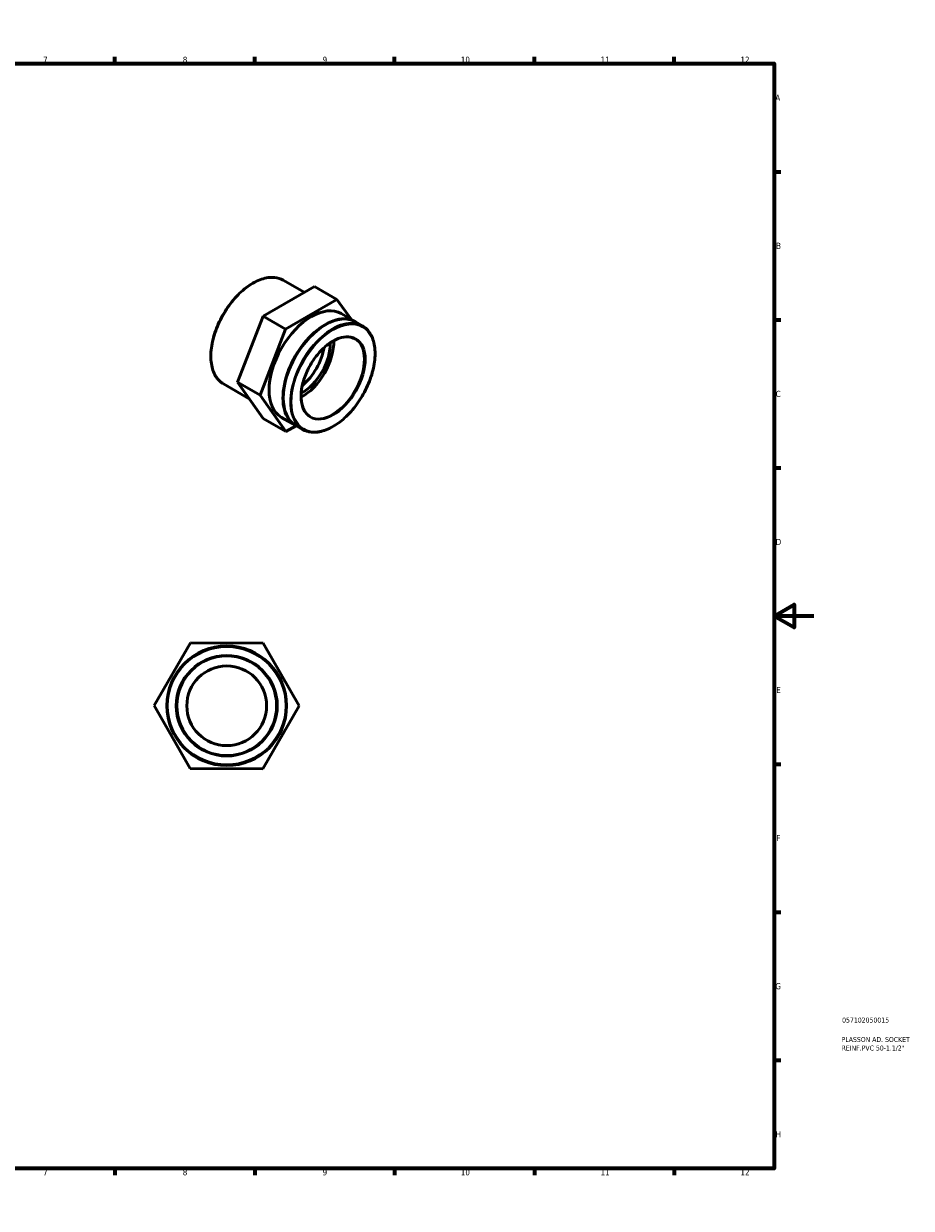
# Model space of a CAD drawing. Header units: millimetres. Extents: x 0 to 890, y 0 to 594.
# Tile 2 of 2: x 445 to 890, y 0 to 594. Entities that reach past the tile are written whole.
import ezdxf

# ---------------------------------------------------------------- set-up
doc = ezdxf.new("R2010")
doc.units = ezdxf.units.MM
for name, color, linetype, lineweight in [('Border (ANSI)', 7, 'Continuous', 70), ('Title (ISO)', 7, 'Continuous', 50), ('Visible (ANSI)', 7, 'Continuous', 50), ('Visible Narrow (ANSI)', 7, 'Continuous', 35)]:
    doc.layers.add(name, color=color, linetype=linetype, lineweight=lineweight)
doc.styles.add('Note Text (ANSI)', font='tahoma.ttf')
doc.styles.add('Note Text (ISO)', font='tahoma.ttf')

# ---------------------------------------------------------------- blocks, each defined once
blk = doc.blocks.new('Borders Default Border')
at = {"layer": 'Border (ANSI)'}
for p, q in [((70.08, 574), (70.08, 577.45)), ((140.17, 574), (140.17, 577.45)), ((210.25, 574), (210.25, 577.45)), ((280.33, 574), (280.33, 577.45)), ((350.42, 574), (350.42, 577.45)), ((490.58, 574), (490.58, 577.45)), ((560.67, 574), (560.67, 577.45)), ((630.75, 574), (630.75, 577.45)), ((700.83, 574), (700.83, 577.45)), ((770.92, 574), (770.92, 577.45)), ((20, 519.75), (16.55, 519.75)), ((821, 519.75), (824.45, 519.75)), ((20, 445.5), (16.55, 445.5)), ((821, 445.5), (824.45, 445.5)), ((20, 371.25), (16.55, 371.25)), ((821, 371.25), (824.45, 371.25)), ((20, 222.75), (16.55, 222.75)), ((821, 222.75), (824.45, 222.75)), ((20, 148.5), (16.55, 148.5)), ((821, 148.5), (824.45, 148.5)), ((20, 74.25), (16.55, 74.25)), ((821, 74.25), (824.45, 74.25)), ((70.08, 20), (70.08, 16.55)), ((140.17, 20), (140.17, 16.55)), ((210.25, 20), (210.25, 16.55)), ((280.33, 20), (280.33, 16.55)), ((350.42, 20), (350.42, 16.55)), ((490.58, 20), (490.58, 16.55)), ((560.67, 20), (560.67, 16.55)), ((630.75, 20), (630.75, 16.55)), ((700.83, 20), (700.83, 16.55)), ((770.92, 20), (770.92, 16.55))]:
    blk.add_line(p, q, dxfattribs=at)
at = {"layer": 'Border (ANSI)', "flags": 128}
for points in [[(420.5, 594), (420.5, 574), (414.73, 584), (426.27, 584), (420.5, 574)], [(20, 20), (20, 574), (821, 574), (821, 20), (20, 20)], [(0, 297), (20, 297), (10, 302.77), (10, 291.23), (20, 297)], [(841, 297), (821, 297), (831, 302.77), (831, 291.23), (821, 297)], [(420.5, 0), (420.5, 20), (414.73, 10), (426.27, 10), (420.5, 20)]]:
    blk.add_lwpolyline(points, dxfattribs=at)
at = {"layer": 'Border (ANSI)', "attachment_point": 7, "style": 'Note Text (ANSI)'}
for s, insert, char_height in [('1', (34.35, 574.4), 3.05), ('2', (104.2, 574.4), 3.05), ('3', (174.26, 574.34), 3.05), ('4', (244.23, 574.4), 3.05), ('5', (314.48, 574.34), 3.05), ('6', (384.49, 574.34), 3.05), ('7', (454.6, 574.4), 3.05), ('8', (524.63, 574.33), 3.05), ('9', (594.7, 574.34), 3.05), ('10', (663.96, 574.34), 3.048), ('11', (734.04, 574.4), 3.048), ('12', (804.13, 574.4), 3.048), ('A', (16.78, 555.35), 3.05), ('A', (821.63, 555.35), 3.05), ('B', (17.15, 481.1), 3.05), ('B', (821.99, 481.1), 3.05), ('C', (16.95, 406.8), 3.05), ('C', (821.8, 406.8), 3.05), ('D', (16.96, 332.6), 3.05), ('D', (821.81, 332.6), 3.05), ('E', (17.21, 258.35), 3.05), ('E', (822.05, 258.35), 3.05), ('F', (17.29, 184.1), 3.05), ('F', (822.14, 184.1), 3.05), ('G', (16.81, 109.79), 3.05), ('G', (821.66, 109.79), 3.05), ('H', (16.97, 35.6), 3.05), ('H', (821.81, 35.6), 3.05), ('1', (34.35, 16.55), 3.05), ('2', (104.2, 16.55), 3.05), ('3', (174.26, 16.49), 3.05), ('4', (244.23, 16.55), 3.05), ('5', (314.48, 16.49), 3.05), ('6', (384.49, 16.49), 3.05), ('7', (454.6, 16.55), 3.05), ('8', (524.63, 16.48), 3.05), ('9', (594.7, 16.49), 3.05), ('10', (663.96, 16.49), 3.048), ('11', (734.04, 16.55), 3.048), ('12', (804.13, 16.55), 3.048)]:
    blk.add_mtext(s, dxfattribs=dict(at, insert=insert, char_height=char_height))
blk = doc.blocks.new('Title Blocks ISO')
at = {"layer": 'Title (ISO)', "color": 232, "true_color": 0xca0064, "style": 'Note Text (ISO)'}
for tag, p in [('PART_NUMBER_001', (34.08, 73.13)), ('DESCRIPTION_001', (33.84, 63.4)), ('DESCRIPTION_002', (33.84, 59.12))]:
    blk.add_attdef(tag, p, '', height=2.5, dxfattribs=at)

msp = doc.modelspace()

# ---------------------------------------------------------------- linework, layer by layer
at = {"layer": 'Visible (ANSI)'}
for p, q in [((585.464, 459.326), (575.01, 465.346)), ((590.585, 462.292), (564.866, 447.398)), ((601.899, 455.777), (590.585, 462.292)), ((576.179, 440.883), (601.899, 455.777)), ((601.899, 455.777), (608.957, 445.797)), ((564.866, 447.398), (552.068, 414.234)), ((576.179, 440.883), (564.866, 447.398)), ((611.002, 444.62), (604.072, 448.61)), ((563.381, 407.719), (576.179, 440.883)), ((596.019, 442.979), (596.09, 443.02)), ((614.608, 442.543), (611.143, 444.538)), ((557.932, 405.943), (545.068, 413.351)), ((563.381, 407.719), (552.068, 414.234)), ((552.068, 414.234), (564.989, 395.964)), ((576.303, 389.449), (563.381, 407.719)), ((574.959, 406.406), (574.959, 406.325)), ((576.303, 389.449), (564.989, 395.964)), ((581.06, 392.625), (574.13, 396.615)), ((581.424, 392.415), (576.303, 389.449)), ((584.666, 390.548), (581.201, 392.543)), ((510.279, 252.092), (528.553, 283.542)), ((528.553, 283.542), (564.926, 283.441)), ((564.926, 283.441), (583.025, 251.89)), ((528.378, 220.542), (510.279, 252.092)), ((583.025, 251.89), (564.751, 220.441)), ((564.751, 220.441), (528.378, 220.542))]:
    msp.add_line(p, q, dxfattribs=at)
for radius in [30, 25, 20]:
    msp.add_circle((546.652, 251.991), radius, dxfattribs=at)
for centre, major_axis, start_param, end_param in [((589.101, 422.613), (-14.971, -25.998), 3.1415927, 6.2831853), ((596.172, 418.541), (-14.971, -25.998), 3.1415927, 6.2831853), ((596.031, 418.622), (-14.971, -25.998), 3.1368877, 6.2878903), ((596.101, 418.582), (14.921, 25.911), 0.7873319, 2.3542608), ((584.434, 425.3), (-11.19, -19.431), 0.751965, 2.3896277), ((584.434, 425.3), (-9.981, -17.332), 0.7512272, 2.3903654), ((581.606, 426.929), (-9.981, -17.332), 0.9927192, 2.1488734)]:
    msp.add_ellipse(centre, major_axis=major_axis, ratio=0.5780931, start_param=start_param, end_param=end_param, dxfattribs=at)
for points, knots in [([(545.068, 413.351), (543.464, 414.274), (542.113, 415.631), (540.033, 419.082), (539.315, 421.19), (538.587, 425.959), (538.589, 428.63), (539.321, 434.244), (540.051, 437.185), (542.161, 443.039), (543.54, 445.949), (546.806, 451.45), (548.692, 454.039), (552.786, 458.638), (554.994, 460.647), (559.515, 463.88), (561.828, 465.104), (566.329, 466.625), (568.518, 466.926), (572.159, 466.585), (573.671, 466.117), (575.01, 465.346)], [3.9250571, 3.9250571, 3.9250571, 3.9250571, 4.2348587, 4.2348587, 4.5515655, 4.5515655, 4.8738854, 4.8738854, 5.1966156, 5.1966156, 5.5188727, 5.5188727, 5.8409512, 5.8409512, 6.1632654, 6.1632654, 6.4860493, 6.4860493, 6.8080168, 6.8080168, 7.0666498, 7.0666498, 7.0666498, 7.0666498]), ([(614.608, 442.543), (616.211, 441.62), (617.562, 440.263), (619.643, 436.812), (620.361, 434.704), (621.089, 429.935), (621.086, 427.264), (620.355, 421.651), (619.625, 418.709), (617.514, 412.855), (616.136, 409.945), (612.87, 404.444), (610.984, 401.855), (606.889, 397.256), (604.682, 395.247), (600.161, 392.014), (597.848, 390.79), (593.346, 389.269), (591.157, 388.968), (587.516, 389.309), (586.005, 389.777), (584.666, 390.548)], [0.7834645, 0.7834645, 0.7834645, 0.7834645, 1.0932661, 1.0932661, 1.4099728, 1.4099728, 1.7322927, 1.7322927, 2.055023, 2.055023, 2.3772801, 2.3772801, 2.6993585, 2.6993585, 3.0216727, 3.0216727, 3.3444566, 3.3444566, 3.6664241, 3.6664241, 3.9250571, 3.9250571, 3.9250571, 3.9250571]), ([(588.447, 397.115), (587.248, 397.805), (586.248, 398.845), (584.77, 401.512), (584.278, 403.115), (583.846, 406.716), (583.893, 408.703), (584.519, 412.878), (585.096, 415.066), (586.726, 419.424), (587.779, 421.592), (590.256, 425.685), (591.678, 427.609), (594.745, 431.012), (596.388, 432.491), (599.72, 434.857), (601.408, 435.745), (604.654, 436.85), (606.209, 437.067), (608.798, 436.853), (609.876, 436.524), (610.826, 435.977)], [3.9250571, 3.9250571, 3.9250571, 3.9250571, 4.2601003, 4.2601003, 4.5831694, 4.5831694, 4.8997168, 4.8997168, 5.2161728, 5.2161728, 5.5332595, 5.5332595, 5.850552, 5.850552, 6.1675154, 6.1675154, 6.4838295, 6.4838295, 6.800963, 6.800963, 7.0666498, 7.0666498, 7.0666498, 7.0666498])]:
    msp.add_open_spline(points, degree=3, knots=knots, dxfattribs=at)
at = {"layer": 'Visible Narrow (ANSI)'}
for radius in [29.5, 25.5]:
    msp.add_circle((546.652, 251.991), radius, dxfattribs=at)
for centre, major_axis, start_param, end_param in [((560.039, 439.348), (-14.971, -25.998), 3.1415927, 6.2831853), ((599.637, 416.546), (14.971, 25.998), 0, 3.1415927), ((599.637, 416.546), (11.19, 19.431), 3.1415927, 6.2831853)]:
    msp.add_ellipse(centre, major_axis=major_axis, ratio=0.5780931, start_param=start_param, end_param=end_param, dxfattribs=at)
for major_axis in [(-14.721, -25.564), (-11.439, -19.864)]:
    msp.add_ellipse((599.99, 416.342), major_axis=major_axis, ratio=0.5780931, dxfattribs=at)

# ---------------------------------------------------------------- block references
msp.add_blockref('Borders Default Border', (0, 0))
msp.add_blockref('Title Blocks ISO', (821, 20)).add_auto_attribs({'PART_NUMBER_001': '057102050015', 'DESCRIPTION_001': 'PLASSON AD. SOCKET', 'DESCRIPTION_002': 'REINF.PVC 50-1.1/2"'})

doc.saveas('drawing.dxf')
